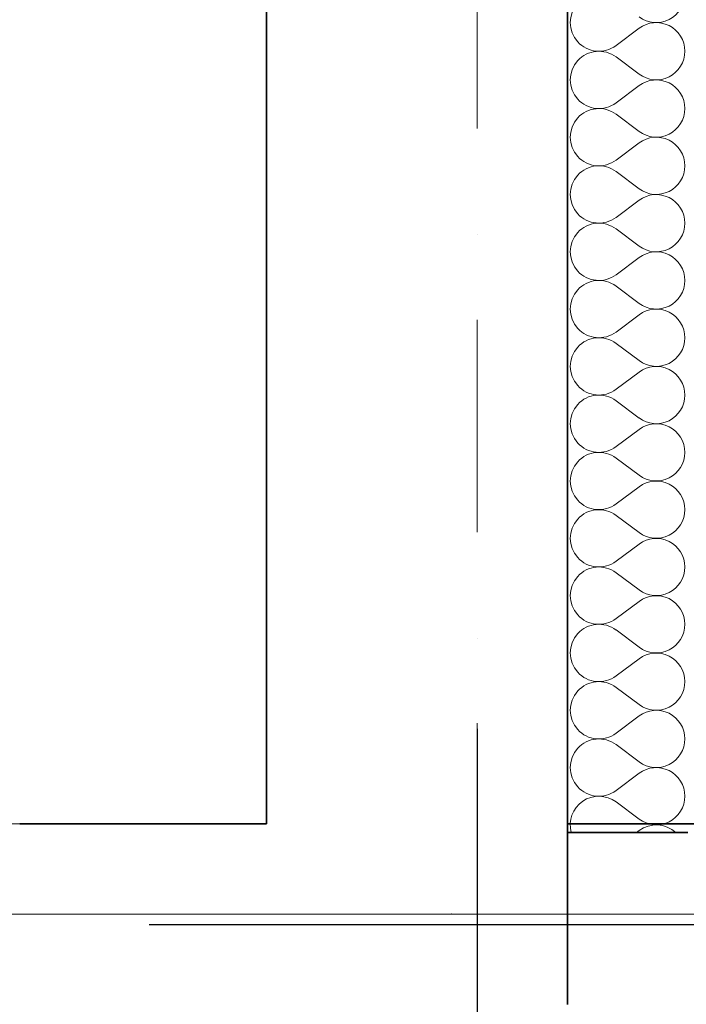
# Model space of a CAD drawing. Header units: millimetres. Extents: x -34676 to 172266, y 39940 to 476087.
# Tile 122 of 256: x 49298 to 50406, y 276843 to 278479. Entities that reach past the tile are written whole.
import ezdxf

# ---------------------------------------------------------------- set-up
doc = ezdxf.new("R2010")
doc.units = ezdxf.units.MM
doc.header["$MEASUREMENT"] = 0
doc.linetypes.add('Kropki i Kreski', pattern=[6.702778, 3.527778, -1.763889, 0, -1.411111])
for name, color, linetype in [('#podkład', 252, 'Continuous'), ('- A - ocieplenie', 7, 'Continuous'), ('- ZT- opisy', 7, 'Continuous'), ('Konstrukcja - Siatka mod', 7, 'Continuous'), ('Konstrukcja - Stropy', 7, 'Continuous'), ('Konstrukcja - Ściany zewnętrzne', 7, 'Continuous'), ('Okna Archicada', 7, 'Continuous')]:
    doc.layers.add(name, color=color, linetype=linetype)

# ---------------------------------------------------------------- blocks, each defined once
blk = doc.blocks.new('UHYGFFFF')
at = {"layer": '- A - ocieplenie', "color": 252, "linetype": 'Continuous', "lineweight": 35, "ltscale": 100}
for p, q in [((49817.6, 396062.6), (49817.6, 383268.1)), ((49817.6, 383268.1), (50017.6, 383268.1))]:
    blk.add_line(p, q, dxfattribs=at)
at = {"layer": '- A - ocieplenie', "color": 252, "linetype": 'Continuous', "lineweight": 13, "ltscale": 100}
for p, q in [((49898.5, 384576.1), (49936.6, 384604.7)), ((49898.5, 384557), (49936.6, 384528.5)), ((49898.5, 384480.8), (49936.6, 384509.4)), ((49898.5, 384461.8), (49936.6, 384433.2)), ((49898.5, 384385.6), (49936.6, 384414.2)), ((49898.5, 384366.6), (49936.6, 384338)), ((49898.5, 384290.4), (49936.6, 384318.9)), ((49898.5, 384271.3), (49936.6, 384242.8)), ((49898.5, 384195.1), (49936.6, 384223.7)), ((49898.5, 384176.1), (49936.6, 384147.5)), ((49898.5, 384099.9), (49936.6, 384128.5)), ((49898.5, 384080.8), (49936.6, 384052.3)), ((49898.5, 384004.7), (49936.6, 384033.2)), ((49898.5, 383985.6), (49936.6, 383957)), ((49898.5, 383909.4), (49936.6, 383938)), ((49898.5, 383890.4), (49936.6, 383861.8)), ((49898.5, 383814.2), (49936.6, 383842.8)), ((49898.5, 383795.1), (49936.6, 383766.6)), ((49898.5, 383718.9), (49936.6, 383747.5)), ((49898.5, 383699.9), (49936.6, 383671.3)), ((49898.5, 383623.7), (49936.6, 383652.3)), ((49898.5, 383604.7), (49936.6, 383576.1)), ((49898.5, 383528.5), (49936.6, 383557)), ((49898.5, 383509.4), (49936.6, 383480.8)), ((49898.5, 383433.2), (49936.6, 383461.8)), ((49898.5, 383414.2), (49936.6, 383385.6)), ((49898.5, 383338), (49936.6, 383366.6)), ((49898.5, 383318.9), (49936.6, 383290.4)), ((49932.3, 383268.1), (49936.6, 383271.3))]:
    blk.add_line(p, q, dxfattribs=at)
for centre, start, end in [((49869.9, 384614.2), 53.1301, 306.8699), ((49965.2, 384661.8), 233.1301, 0), ((49965.2, 384566.6), 0, 126.8699), ((49869.9, 384518.9), 53.1301, 306.8699), ((49965.2, 384566.6), 233.1301, 0), ((49965.2, 384471.3), 0, 126.8699), ((49869.9, 384423.7), 53.1301, 306.8699), ((49965.2, 384471.3), 233.1301, 0), ((49965.2, 384376.1), 0, 126.8699), ((49869.9, 384328.5), 53.1301, 306.8699), ((49965.2, 384376.1), 233.1301, 0), ((49965.2, 384280.8), 0, 126.8699), ((49869.9, 384233.2), 53.1301, 306.8699), ((49965.2, 384280.8), 233.1301, 0), ((49965.2, 384185.6), 0, 126.8699), ((49869.9, 384138), 53.1301, 306.8699), ((49965.2, 384185.6), 233.1301, 0), ((49965.2, 384090.4), 0, 126.8699), ((49869.9, 384042.8), 53.1301, 306.8699), ((49965.2, 384090.4), 233.1301, 0), ((49965.2, 383995.1), 0, 126.8699), ((49869.9, 383947.5), 53.1301, 306.8699), ((49965.2, 383995.1), 233.1301, 0), ((49965.2, 383899.9), 0, 126.8699), ((49869.9, 383852.3), 53.1301, 306.8699), ((49965.2, 383899.9), 233.1301, 0), ((49965.2, 383804.7), 0, 126.8699), ((49869.9, 383757), 53.1301, 306.8699), ((49965.2, 383804.7), 233.1301, 0), ((49965.2, 383709.4), 0, 126.8699), ((49869.9, 383661.8), 53.1301, 306.8699), ((49965.2, 383709.4), 233.1301, 0), ((49965.2, 383614.2), 0, 126.8699), ((49869.9, 383566.6), 53.1301, 306.8699), ((49965.2, 383614.2), 233.1301, 0), ((49965.2, 383518.9), 0, 126.8699), ((49869.9, 383471.3), 53.1301, 306.8699), ((49965.2, 383518.9), 233.1301, 0), ((49965.2, 383423.7), 0, 126.8699), ((49869.9, 383376.1), 53.1301, 306.8699), ((49965.2, 383423.7), 233.1301, 0), ((49965.2, 383328.5), 0, 126.8699), ((49869.9, 383280.8), 53.1301, 195.4884), ((49965.2, 383328.5), 233.1301, 0), ((49965.2, 383233.2), 47.1349, 126.8699)]:
    blk.add_arc(centre, 47.6, start, end, dxfattribs=at)
at = {"color": 252}
blk.add_line((49667.6, 383220), (49667.6, 383010.2), dxfattribs=at)
at = {"layer": 'Konstrukcja - Siatka mod', "color": 252, "linetype": 'Kropki i Kreski', "lineweight": 13, "ltscale": 100}
blk.add_line((49667.6, 398868.6), (49667.6, 381903.8), dxfattribs=at)
blk.add_point((49624.6, 383132.6), dxfattribs=at)
blk.add_point((49624.6, 383132.6), dxfattribs=at)
at = {"layer": 'Konstrukcja - Stropy', "color": 252, "linetype": 'Continuous', "lineweight": 13, "ltscale": 100, "flags": 128}
blk.add_lwpolyline([(49317.6, 395762.6), (22777.6, 395762.6), (22777.6, 393161.4), (22777.6, 390344), (22777.6, 388030.6), (22777.6, 383282.6), (34297.6, 383282.6), (34297.6, 388332.6), (37597.6, 388332.6), (37597.6, 383282.6), (49317.6, 383282.6)], close=True, dxfattribs=at)
at = {"layer": 'Konstrukcja - Ściany zewnętrzne', "color": 252, "linetype": 'Continuous', "lineweight": 35, "ltscale": 100}
for p, q in [((49817.6, 382982.6), (49817.6, 396062.6)), ((49817.6, 383282.6), (49817.6, 382982.6)), ((51148.3, 383282.6), (49817.6, 383282.6))]:
    blk.add_line(p, q, dxfattribs=at)
at = {"layer": 'Konstrukcja - Ściany zewnętrzne', "color": 252, "linetype": 'Continuous', "lineweight": 35, "ltscale": 100, "flags": 128}
for points in [[(49317.6, 388152.6), (49317.6, 383282.6)], [(49317.6, 383282.6), (48907.6, 383282.6)]]:
    blk.add_lwpolyline(points, dxfattribs=at)
at = {"layer": 'Okna Archicada', "color": 252, "linetype": 'Continuous', "lineweight": 13, "ltscale": 100}
for p, q in [((20180, 383132.6), (49624.6, 383132.6)), ((49624.6, 383132.6), (50624.6, 383132.6))]:
    blk.add_line(p, q, dxfattribs=at)

msp = doc.modelspace()

# ---------------------------------------------------------------- linework, layer by layer
at = {"layer": '- ZT- opisy', "color": 7}
for p, q in [((50058.5, 277300.3), (50058.5, 276650.2)), ((49513.5, 276975.2), (50603.5, 276975.2))]:
    msp.add_line(p, q, dxfattribs=at)
for p, q in [((49600.9, 276975.2), (50440.9, 276975.2)), ((49733.4, 276975.2), (50383.5, 276975.2))]:
    msp.add_line(p, q)
at = {"color": 252}
msp.add_line((49744.2, 276975.2), (50354.2, 276975.2), dxfattribs=at)

# ---------------------------------------------------------------- block references
at = {"layer": '#podkład'}
msp.add_blockref('UHYGFFFF', (390.9, -106139.9), dxfattribs=at)

doc.saveas('drawing.dxf')
